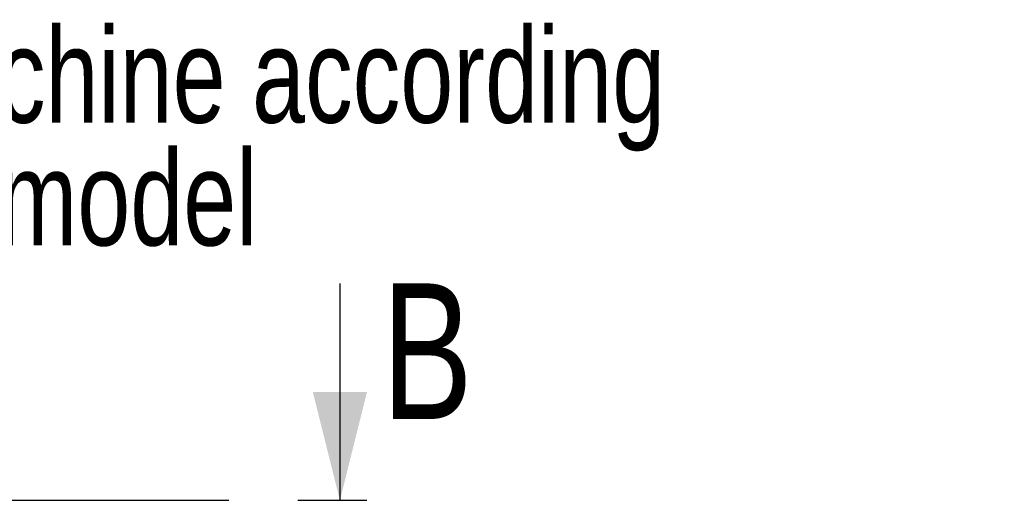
# Model space of a CAD drawing. Header units: millimetres. Extents: x 8 to 586, y 8 to 412.
# Tile 18 of 57: x 122 to 159, y 310 to 328. Entities that reach past the tile are written whole.
import ezdxf

# ---------------------------------------------------------------- set-up
doc = ezdxf.new("R2010")
doc.units = ezdxf.units.MM
doc.linetypes.add('CENTERX2', pattern=[20.32, 12.7, -2.54, 2.54, -2.54])
doc.layers.add('CENTERLINE', color=4, linetype='CENTERX2')
doc.layers.add('TEXT', color=2, linetype='Continuous')
doc.styles.add('SLDTEXTSTYLE0', font='TXT', dxfattribs={"width": 0.75})

# ---------------------------------------------------------------- blocks, each defined once
blk = doc.blocks.new('SW_NOTE_0_6')
at = {"layer": 'TEXT', "color": 0, "char_height": 3.5, "attachment_point": 1, "style": 'SLDTEXTSTYLE0'}
for s, insert in [('Machine according', (0.524, 1.769)), ('3d model', (0.524, -2.757))]:
    blk.add_mtext(s, dxfattribs=dict(at, insert=insert))

msp = doc.modelspace()

# ---------------------------------------------------------------- linework, layer by layer
at = {"layer": 'CENTERLINE', "linetype": 'Continuous'}
msp.add_line((134.15575, 318.28953), (134.15575, 310.28953), dxfattribs=at)
at = {"layer": 'CENTERLINE'}
msp.add_line((36.0848, 310.28953), (136.15575, 310.28953), dxfattribs=at)
msp.add_solid([(134.15575, 310.28953), (135.15575, 314.28953), (133.15575, 314.28953)], dxfattribs=at)

# ---------------------------------------------------------------- block references
at = {"layer": 'TEXT'}
msp.add_blockref('SW_NOTE_0_6', (116.15229, 325.94629), dxfattribs=at)

# ---------------------------------------------------------------- texts
at = {"layer": 'CENTERLINE', "insert": (135.70228, 318.28953), "char_height": 5, "attachment_point": 1, "style": 'SLDTEXTSTYLE0'}
msp.add_mtext('B', dxfattribs=at)

doc.saveas('drawing.dxf')
